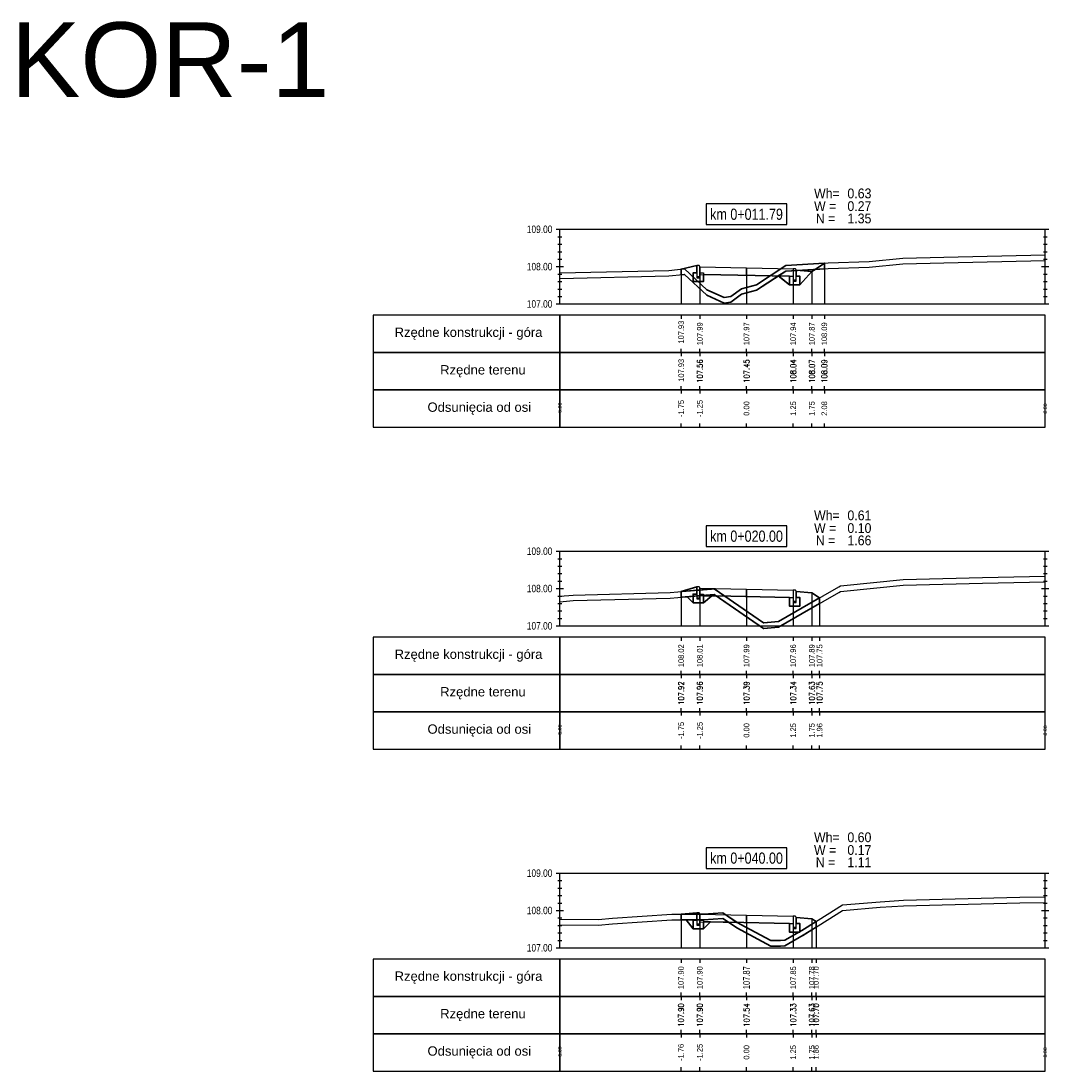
# Model space of a CAD drawing. Extents: x 7537626 to 7538805, y 5722894 to 5725486.
# Tile 15 of 105: x 7537960 to 7537987, y 5725457 to 5725486. Entities that reach past the tile are written whole.
import ezdxf

# ---------------------------------------------------------------- set-up
doc = ezdxf.new("R2010")
doc.units = 0
for name, color, linetype in [('C-DROGI-PROFILE', 7, 'Continuous'), ('C-DROGI-PROFILE-ETYKIETY', 7, 'Continuous'), ('C-DROGI-PRZEKROJE-ETYKIETY', 7, 'Continuous'), ('C-POPRZECZKA-przekrój', 2, 'Continuous'), ('C-POPRZECZKA-widok', 1, 'Continuous')]:
    doc.layers.add(name, color=color, linetype=linetype)
doc.layers.add('C-humus', color=7, linetype='Continuous', true_color=0x003df5)
doc.layers.add('C-Teren', color=7, linetype='Continuous', true_color=0x008521)
for name, color, linetype, lineweight, plot in [('D-1.pow. hum.', 7, 'Continuous', 30, False), ('D-2.wykop', 30, 'Continuous', 30, False), ('D-3.nasyp', 4, 'Continuous', 30, False)]:
    doc.layers.add(name, color=color, linetype=linetype, lineweight=lineweight, plot=plot)
doc.layers.add('D-roboty-ziemne-opis', color=2, linetype='Continuous', lineweight=30)
doc.styles.add('2mm08', font='arial.ttf', dxfattribs={"width": 0.8})
doc.styles.get("Standard").update_dxf_attribs({"font": 'arial.ttf'})

msp = doc.modelspace()

# ---------------------------------------------------------------- linework, layer by layer
at = {"layer": 'C-DROGI-PROFILE', "color": 7, "linetype": 'Continuous', "lineweight": -3}
for p, q in [((7537977.514, 5725477.736), (7537977.514, 5725477.636)), ((7537978.014, 5725477.736), (7537978.014, 5725477.636)), ((7537979.264, 5725477.736), (7537979.264, 5725477.636)), ((7537980.514, 5725477.736), (7537980.514, 5725477.636)), ((7537981.014, 5725477.736), (7537981.014, 5725477.636)), ((7537981.348, 5725477.736), (7537981.348, 5725477.636)), ((7537977.514, 5725476.736), (7537977.514, 5725476.836)), ((7537977.514, 5725476.736), (7537977.514, 5725476.636)), ((7537978.014, 5725476.736), (7537978.014, 5725476.836)), ((7537978.014, 5725476.736), (7537978.014, 5725476.636)), ((7537979.264, 5725476.736), (7537979.264, 5725476.836)), ((7537979.264, 5725476.736), (7537979.264, 5725476.636)), ((7537980.514, 5725476.736), (7537980.514, 5725476.836)), ((7537980.514, 5725476.736), (7537980.514, 5725476.636)), ((7537981.014, 5725476.736), (7537981.014, 5725476.836)), ((7537981.014, 5725476.736), (7537981.014, 5725476.636)), ((7537981.348, 5725476.736), (7537981.348, 5725476.836)), ((7537981.348, 5725476.736), (7537981.348, 5725476.636)), ((7537977.514, 5725475.736), (7537977.514, 5725475.836)), ((7537978.014, 5725475.736), (7537978.014, 5725475.836)), ((7537979.264, 5725475.736), (7537979.264, 5725475.836)), ((7537980.514, 5725475.736), (7537980.514, 5725475.836)), ((7537981.014, 5725475.736), (7537981.014, 5725475.836)), ((7537981.348, 5725475.736), (7537981.348, 5725475.836)), ((7537977.514, 5725475.736), (7537977.514, 5725475.636)), ((7537978.014, 5725475.736), (7537978.014, 5725475.636)), ((7537979.264, 5725475.736), (7537979.264, 5725475.636)), ((7537980.514, 5725475.736), (7537980.514, 5725475.636)), ((7537981.014, 5725475.736), (7537981.014, 5725475.636)), ((7537981.348, 5725475.736), (7537981.348, 5725475.636)), ((7537977.514, 5725474.736), (7537977.514, 5725474.836)), ((7537978.014, 5725474.736), (7537978.014, 5725474.836)), ((7537979.264, 5725474.736), (7537979.264, 5725474.836)), ((7537980.514, 5725474.736), (7537980.514, 5725474.836)), ((7537981.014, 5725474.736), (7537981.014, 5725474.836)), ((7537981.348, 5725474.736), (7537981.348, 5725474.836)), ((7537977.514, 5725469.111), (7537977.514, 5725469.011)), ((7537978.014, 5725469.111), (7537978.014, 5725469.011)), ((7537979.264, 5725469.111), (7537979.264, 5725469.011)), ((7537980.514, 5725469.111), (7537980.514, 5725469.011)), ((7537981.014, 5725469.111), (7537981.014, 5725469.011)), ((7537981.222, 5725469.111), (7537981.222, 5725469.011)), ((7537977.514, 5725468.111), (7537977.514, 5725468.211)), ((7537977.514, 5725468.111), (7537977.514, 5725468.011)), ((7537978.014, 5725468.111), (7537978.014, 5725468.211)), ((7537978.014, 5725468.111), (7537978.014, 5725468.011)), ((7537979.264, 5725468.111), (7537979.264, 5725468.211)), ((7537979.264, 5725468.111), (7537979.264, 5725468.011)), ((7537980.514, 5725468.111), (7537980.514, 5725468.211)), ((7537980.514, 5725468.111), (7537980.514, 5725468.011)), ((7537981.014, 5725468.111), (7537981.014, 5725468.211)), ((7537981.014, 5725468.111), (7537981.014, 5725468.011)), ((7537981.222, 5725468.111), (7537981.222, 5725468.211)), ((7537981.222, 5725468.111), (7537981.222, 5725468.011)), ((7537977.514, 5725467.111), (7537977.514, 5725467.211)), ((7537977.514, 5725467.111), (7537977.514, 5725467.011)), ((7537978.014, 5725467.111), (7537978.014, 5725467.211)), ((7537978.014, 5725467.111), (7537978.014, 5725467.011)), ((7537979.264, 5725467.111), (7537979.264, 5725467.211)), ((7537979.264, 5725467.111), (7537979.264, 5725467.011)), ((7537980.514, 5725467.111), (7537980.514, 5725467.211)), ((7537980.514, 5725467.111), (7537980.514, 5725467.011)), ((7537981.014, 5725467.111), (7537981.014, 5725467.211)), ((7537981.014, 5725467.111), (7537981.014, 5725467.011)), ((7537981.222, 5725467.111), (7537981.222, 5725467.211)), ((7537981.222, 5725467.111), (7537981.222, 5725467.011)), ((7537977.514, 5725466.111), (7537977.514, 5725466.211)), ((7537978.014, 5725466.111), (7537978.014, 5725466.211)), ((7537979.264, 5725466.111), (7537979.264, 5725466.211)), ((7537980.514, 5725466.111), (7537980.514, 5725466.211)), ((7537981.014, 5725466.111), (7537981.014, 5725466.211)), ((7537981.222, 5725466.111), (7537981.222, 5725466.211)), ((7537977.509, 5725460.486), (7537977.509, 5725460.386)), ((7537977.514, 5725460.486), (7537977.514, 5725460.386)), ((7537978.014, 5725460.486), (7537978.014, 5725460.386)), ((7537979.264, 5725460.486), (7537979.264, 5725460.386)), ((7537980.514, 5725460.486), (7537980.514, 5725460.386)), ((7537981.014, 5725460.486), (7537981.014, 5725460.386)), ((7537981.125, 5725460.486), (7537981.125, 5725460.386)), ((7537977.509, 5725459.486), (7537977.509, 5725459.586)), ((7537977.514, 5725459.486), (7537977.514, 5725459.586)), ((7537978.014, 5725459.486), (7537978.014, 5725459.586)), ((7537979.264, 5725459.486), (7537979.264, 5725459.586)), ((7537980.514, 5725459.486), (7537980.514, 5725459.586)), ((7537981.014, 5725459.486), (7537981.014, 5725459.586)), ((7537981.125, 5725459.486), (7537981.125, 5725459.586)), ((7537977.509, 5725459.486), (7537977.509, 5725459.386)), ((7537977.514, 5725459.486), (7537977.514, 5725459.386)), ((7537978.014, 5725459.486), (7537978.014, 5725459.386)), ((7537979.264, 5725459.486), (7537979.264, 5725459.386)), ((7537980.514, 5725459.486), (7537980.514, 5725459.386)), ((7537981.014, 5725459.486), (7537981.014, 5725459.386)), ((7537981.125, 5725459.486), (7537981.125, 5725459.386)), ((7537977.509, 5725458.486), (7537977.509, 5725458.586)), ((7537977.509, 5725458.486), (7537977.509, 5725458.386)), ((7537977.514, 5725458.486), (7537977.514, 5725458.586)), ((7537977.514, 5725458.486), (7537977.514, 5725458.386)), ((7537978.014, 5725458.486), (7537978.014, 5725458.586)), ((7537978.014, 5725458.486), (7537978.014, 5725458.386)), ((7537979.264, 5725458.486), (7537979.264, 5725458.586)), ((7537979.264, 5725458.486), (7537979.264, 5725458.386)), ((7537980.514, 5725458.486), (7537980.514, 5725458.586)), ((7537980.514, 5725458.486), (7537980.514, 5725458.386)), ((7537981.014, 5725458.486), (7537981.014, 5725458.586)), ((7537981.014, 5725458.486), (7537981.014, 5725458.386)), ((7537981.125, 5725458.486), (7537981.125, 5725458.586)), ((7537981.125, 5725458.486), (7537981.125, 5725458.386)), ((7537977.509, 5725457.486), (7537977.509, 5725457.586)), ((7537977.514, 5725457.486), (7537977.514, 5725457.586)), ((7537978.014, 5725457.486), (7537978.014, 5725457.586)), ((7537979.264, 5725457.486), (7537979.264, 5725457.586)), ((7537980.514, 5725457.486), (7537980.514, 5725457.586)), ((7537981.014, 5725457.486), (7537981.014, 5725457.586)), ((7537981.125, 5725457.486), (7537981.125, 5725457.586))]:
    msp.add_line(p, q, dxfattribs=at)
at = {"layer": 'C-DROGI-PROFILE', "color": 1, "linetype": 'Continuous', "lineweight": -3}
for points in [[(7537974.264, 5725476.736), (7537974.264, 5725477.736), (7537969.264, 5725477.736), (7537969.264, 5725476.736)], [(7537974.264, 5725476.736), (7537987.264, 5725476.736), (7537987.264, 5725477.736), (7537974.264, 5725477.736)], [(7537974.264, 5725475.736), (7537974.264, 5725476.736), (7537969.264, 5725476.736), (7537969.264, 5725475.736)], [(7537974.264, 5725475.736), (7537987.264, 5725475.736), (7537987.264, 5725476.736), (7537974.264, 5725476.736)], [(7537974.264, 5725474.736), (7537974.264, 5725475.736), (7537969.264, 5725475.736), (7537969.264, 5725474.736)], [(7537974.264, 5725474.736), (7537987.264, 5725474.736), (7537987.264, 5725475.736), (7537974.264, 5725475.736)], [(7537974.264, 5725468.111), (7537974.264, 5725469.111), (7537969.264, 5725469.111), (7537969.264, 5725468.111)], [(7537974.264, 5725468.111), (7537987.264, 5725468.111), (7537987.264, 5725469.111), (7537974.264, 5725469.111)], [(7537974.264, 5725467.111), (7537974.264, 5725468.111), (7537969.264, 5725468.111), (7537969.264, 5725467.111)], [(7537974.264, 5725467.111), (7537987.264, 5725467.111), (7537987.264, 5725468.111), (7537974.264, 5725468.111)], [(7537974.264, 5725466.111), (7537974.264, 5725467.111), (7537969.264, 5725467.111), (7537969.264, 5725466.111)], [(7537974.264, 5725466.111), (7537987.264, 5725466.111), (7537987.264, 5725467.111), (7537974.264, 5725467.111)], [(7537974.264, 5725459.486), (7537974.264, 5725460.486), (7537969.264, 5725460.486), (7537969.264, 5725459.486)], [(7537974.264, 5725459.486), (7537987.264, 5725459.486), (7537987.264, 5725460.486), (7537974.264, 5725460.486)], [(7537974.264, 5725458.486), (7537974.264, 5725459.486), (7537969.264, 5725459.486), (7537969.264, 5725458.486)], [(7537974.264, 5725458.486), (7537987.264, 5725458.486), (7537987.264, 5725459.486), (7537974.264, 5725459.486)], [(7537974.264, 5725457.486), (7537974.264, 5725458.486), (7537969.264, 5725458.486), (7537969.264, 5725457.486)], [(7537974.264, 5725457.486), (7537987.264, 5725457.486), (7537987.264, 5725458.486), (7537974.264, 5725458.486)]]:
    msp.add_3dface(points, dxfattribs=at)
at = {"layer": 'C-DROGI-PRZEKROJE-ETYKIETY', "color": 1, "linetype": 'Continuous', "lineweight": -3}
for p, q in [((7537977.514, 5725478.97), (7537977.514, 5725478.036)), ((7537978.014, 5725479.029), (7537978.014, 5725478.036)), ((7537979.264, 5725479.004), (7537979.264, 5725478.036)), ((7537980.514, 5725478.979), (7537980.514, 5725478.036)), ((7537981.348, 5725479.129), (7537981.348, 5725478.036)), ((7537981.014, 5725478.906), (7537981.014, 5725478.036)), ((7537977.514, 5725470.329), (7537977.514, 5725469.411)), ((7537978.014, 5725470.422), (7537978.014, 5725469.411)), ((7537979.264, 5725470.397), (7537979.264, 5725469.411)), ((7537980.514, 5725470.372), (7537980.514, 5725469.411)), ((7537981.014, 5725470.299), (7537981.014, 5725469.411)), ((7537981.222, 5725470.16), (7537981.222, 5725469.411)), ((7537977.514, 5725461.689), (7537977.514, 5725460.786)), ((7537978.014, 5725461.686), (7537978.014, 5725460.786)), ((7537979.264, 5725461.661), (7537979.264, 5725460.786)), ((7537980.514, 5725461.636), (7537980.514, 5725460.786)), ((7537981.014, 5725461.563), (7537981.014, 5725460.786)), ((7537981.125, 5725461.489), (7537981.125, 5725460.786))]:
    msp.add_line(p, q, dxfattribs=at)
at = {"layer": 'C-humus'}
for p, q in [((7537980.315, 5725478.918), (7537981.448, 5725478.985)), ((7537981.448, 5725478.985), (7537982.549, 5725479.021)), ((7537982.549, 5725479.021), (7537983.453, 5725479.113)), ((7537983.453, 5725479.113), (7537984.544, 5725479.14)), ((7537984.544, 5725479.14), (7537987.264, 5725479.201)), ((7537974.264, 5725478.716), (7537977.18, 5725478.787)), ((7537977.18, 5725478.787), (7537977.571, 5725478.825)), ((7537977.571, 5725478.825), (7537977.605, 5725478.828)), ((7537977.605, 5725478.828), (7537978.2, 5725478.269)), ((7537979.527, 5725478.403), (7537980.315, 5725478.918)), ((7537979.13, 5725478.295), (7537979.527, 5725478.403)), ((7537978.2, 5725478.269), (7537978.544, 5725478.109)), ((7537978.544, 5725478.109), (7537978.665, 5725478.06)), ((7537978.665, 5725478.06), (7537978.847, 5725478.088)), ((7537978.847, 5725478.088), (7537979.13, 5725478.295)), ((7537981.872, 5725470.342), (7537983.455, 5725470.504)), ((7537983.455, 5725470.504), (7537985.581, 5725470.556)), ((7537985.581, 5725470.556), (7537987.264, 5725470.594)), ((7537977.42, 5725470.172), (7537978.327, 5725470.245)), ((7537978.327, 5725470.245), (7537978.399, 5725470.25)), ((7537978.399, 5725470.25), (7537979.692, 5725469.36)), ((7537980.117, 5725469.375), (7537981.74, 5725470.307)), ((7537981.74, 5725470.307), (7537981.783, 5725470.335)), ((7537981.783, 5725470.335), (7537981.872, 5725470.342)), ((7537974.264, 5725470.058), (7537974.624, 5725470.089)), ((7537974.624, 5725470.089), (7537977.219, 5725470.152)), ((7537977.219, 5725470.152), (7537977.42, 5725470.172)), ((7537979.692, 5725469.36), (7537979.721, 5725469.345)), ((7537979.729, 5725469.345), (7537980.117, 5725469.375)), ((7537979.721, 5725469.345), (7537979.729, 5725469.345)), ((7537980.768, 5725461.115), (7537981.835, 5725461.785)), ((7537981.835, 5725461.785), (7537982.844, 5725461.872)), ((7537982.844, 5725461.872), (7537983.468, 5725461.914)), ((7537983.468, 5725461.914), (7537986.581, 5725461.991)), ((7537986.581, 5725461.991), (7537987.264, 5725462.002)), ((7537975.673, 5725461.429), (7537977.261, 5725461.539)), ((7537977.261, 5725461.539), (7537978.111, 5725461.54)), ((7537978.111, 5725461.54), (7537978.629, 5725461.576)), ((7537978.629, 5725461.576), (7537979.004, 5725461.318)), ((7537974.264, 5725461.404), (7537975.288, 5725461.393)), ((7537975.288, 5725461.393), (7537975.673, 5725461.429)), ((7537979.004, 5725461.318), (7537979.916, 5725460.83)), ((7537980.289, 5725460.839), (7537980.768, 5725461.115)), ((7537979.916, 5725460.83), (7537980.174, 5725460.83)), ((7537980.174, 5725460.83), (7537980.289, 5725460.839))]:
    msp.add_line(p, q, dxfattribs=at)
at = {"layer": 'C-POPRZECZKA-przekrój', "color": 2, "linetype": 'Continuous', "lineweight": -3}
for p, q in [((7537977.514, 5725478.97), (7537977.934, 5725479.069)), ((7537977.974, 5725479.069), (7537977.934, 5725479.069)), ((7537977.934, 5725479.069), (7537977.934, 5725478.739)), ((7537977.98, 5725479.069), (7537977.974, 5725479.069)), ((7537977.988, 5725479.067), (7537977.98, 5725479.069)), ((7537977.996, 5725479.063), (7537977.988, 5725479.067)), ((7537978.002, 5725479.058), (7537977.996, 5725479.063)), ((7537978.007, 5725479.052), (7537978.002, 5725479.058)), ((7537978.011, 5725479.045), (7537978.007, 5725479.052)), ((7537978.013, 5725479.037), (7537978.011, 5725479.045)), ((7537978.014, 5725479.029), (7537978.013, 5725479.037)), ((7537978.014, 5725479.029), (7537979.264, 5725479.004)), ((7537978.014, 5725479.029), (7537978.015, 5725478.829)), ((7537978.014, 5725478.739), (7537978.014, 5725479.029)), ((7537978.014, 5725479.029), (7537978.014, 5725478.869)), ((7537979.264, 5725478.804), (7537979.264, 5725479.004)), ((7537979.264, 5725479.004), (7537980.514, 5725478.979)), ((7537980.514, 5725478.979), (7537980.513, 5725478.779)), ((7537980.554, 5725478.979), (7537980.514, 5725478.979)), ((7537980.514, 5725478.979), (7537980.514, 5725478.649)), ((7537980.56, 5725478.979), (7537980.554, 5725478.979)), ((7537980.568, 5725478.977), (7537980.56, 5725478.979)), ((7537980.576, 5725478.973), (7537980.568, 5725478.977)), ((7537980.582, 5725478.968), (7537980.576, 5725478.973)), ((7537980.587, 5725478.962), (7537980.582, 5725478.968)), ((7537980.591, 5725478.955), (7537980.587, 5725478.962)), ((7537980.593, 5725478.947), (7537980.591, 5725478.955)), ((7537980.594, 5725478.939), (7537980.593, 5725478.947)), ((7537980.594, 5725478.649), (7537980.594, 5725478.939)), ((7537980.594, 5725478.939), (7537980.594, 5725478.779)), ((7537980.594, 5725478.939), (7537981.014, 5725478.906)), ((7537981.014, 5725478.906), (7537981.348, 5725479.129)), ((7537977.834, 5725478.639), (7537977.834, 5725478.869)), ((7537977.834, 5725478.869), (7537977.934, 5725478.869)), ((7537977.934, 5725478.869), (7537977.934, 5725478.769)), ((7537977.934, 5725478.769), (7537978.014, 5725478.769)), ((7537977.934, 5725478.739), (7537978.014, 5725478.739)), ((7537978.014, 5725478.869), (7537978.114, 5725478.869)), ((7537978.015, 5725478.829), (7537979.264, 5725478.804)), ((7537978.114, 5725478.869), (7537978.114, 5725478.639)), ((7537979.264, 5725478.804), (7537980.513, 5725478.779)), ((7537980.414, 5725478.549), (7537980.414, 5725478.779)), ((7537980.414, 5725478.779), (7537980.514, 5725478.779)), ((7537980.514, 5725478.779), (7537980.514, 5725478.679)), ((7537980.514, 5725478.679), (7537980.594, 5725478.679)), ((7537980.514, 5725478.649), (7537980.594, 5725478.649)), ((7537980.594, 5725478.779), (7537980.694, 5725478.779)), ((7537980.694, 5725478.779), (7537980.694, 5725478.549)), ((7537978.114, 5725478.639), (7537977.834, 5725478.639)), ((7537980.694, 5725478.549), (7537980.414, 5725478.549)), ((7537977.514, 5725470.329), (7537977.934, 5725470.462)), ((7537977.834, 5725470.032), (7537977.834, 5725470.262)), ((7537977.834, 5725470.262), (7537977.934, 5725470.262)), ((7537977.974, 5725470.462), (7537977.934, 5725470.462)), ((7537977.934, 5725470.462), (7537977.934, 5725470.132)), ((7537977.934, 5725470.262), (7537977.934, 5725470.162)), ((7537977.98, 5725470.462), (7537977.974, 5725470.462)), ((7537977.988, 5725470.46), (7537977.98, 5725470.462)), ((7537977.996, 5725470.456), (7537977.988, 5725470.46)), ((7537978.002, 5725470.451), (7537977.996, 5725470.456)), ((7537978.007, 5725470.445), (7537978.002, 5725470.451)), ((7537978.011, 5725470.438), (7537978.007, 5725470.445)), ((7537978.013, 5725470.43), (7537978.011, 5725470.438)), ((7537978.014, 5725470.422), (7537978.013, 5725470.43)), ((7537978.014, 5725470.422), (7537979.264, 5725470.397)), ((7537978.014, 5725470.422), (7537978.015, 5725470.222)), ((7537978.014, 5725470.132), (7537978.014, 5725470.422)), ((7537978.014, 5725470.422), (7537978.014, 5725470.262)), ((7537978.014, 5725470.262), (7537978.114, 5725470.262)), ((7537978.015, 5725470.222), (7537979.264, 5725470.197)), ((7537978.114, 5725470.262), (7537978.114, 5725470.032)), ((7537979.264, 5725470.197), (7537979.264, 5725470.397)), ((7537979.264, 5725470.397), (7537980.514, 5725470.372)), ((7537980.514, 5725470.372), (7537980.513, 5725470.172)), ((7537980.554, 5725470.372), (7537980.514, 5725470.372)), ((7537980.514, 5725470.372), (7537980.514, 5725470.042)), ((7537980.56, 5725470.372), (7537980.554, 5725470.372)), ((7537980.568, 5725470.37), (7537980.56, 5725470.372)), ((7537980.576, 5725470.366), (7537980.568, 5725470.37)), ((7537980.582, 5725470.361), (7537980.576, 5725470.366)), ((7537980.587, 5725470.355), (7537980.582, 5725470.361)), ((7537980.591, 5725470.348), (7537980.587, 5725470.355)), ((7537980.593, 5725470.34), (7537980.591, 5725470.348)), ((7537980.594, 5725470.332), (7537980.593, 5725470.34)), ((7537980.594, 5725470.042), (7537980.594, 5725470.332)), ((7537980.594, 5725470.332), (7537980.594, 5725470.172)), ((7537980.594, 5725470.332), (7537981.014, 5725470.299)), ((7537981.014, 5725470.299), (7537981.222, 5725470.16)), ((7537978.114, 5725470.032), (7537977.834, 5725470.032)), ((7537977.934, 5725470.162), (7537978.014, 5725470.162)), ((7537977.934, 5725470.132), (7537978.014, 5725470.132)), ((7537979.264, 5725470.197), (7537980.513, 5725470.172)), ((7537980.414, 5725469.942), (7537980.414, 5725470.172)), ((7537980.414, 5725470.172), (7537980.514, 5725470.172)), ((7537980.694, 5725469.942), (7537980.414, 5725469.942)), ((7537980.514, 5725470.172), (7537980.514, 5725470.072)), ((7537980.514, 5725470.072), (7537980.594, 5725470.072)), ((7537980.514, 5725470.042), (7537980.594, 5725470.042)), ((7537980.594, 5725470.172), (7537980.694, 5725470.172)), ((7537980.694, 5725470.172), (7537980.694, 5725469.942)), ((7537977.514, 5725461.689), (7537977.934, 5725461.726)), ((7537977.834, 5725461.296), (7537977.834, 5725461.526)), ((7537977.834, 5725461.526), (7537977.934, 5725461.526)), ((7537977.974, 5725461.726), (7537977.934, 5725461.726)), ((7537977.934, 5725461.726), (7537977.934, 5725461.396)), ((7537977.934, 5725461.526), (7537977.934, 5725461.426)), ((7537977.98, 5725461.726), (7537977.974, 5725461.726)), ((7537977.988, 5725461.724), (7537977.98, 5725461.726)), ((7537977.996, 5725461.72), (7537977.988, 5725461.724)), ((7537978.002, 5725461.715), (7537977.996, 5725461.72)), ((7537978.007, 5725461.709), (7537978.002, 5725461.715)), ((7537978.011, 5725461.702), (7537978.007, 5725461.709)), ((7537978.013, 5725461.694), (7537978.011, 5725461.702)), ((7537978.014, 5725461.686), (7537978.013, 5725461.694)), ((7537978.014, 5725461.686), (7537979.264, 5725461.661)), ((7537978.014, 5725461.686), (7537978.015, 5725461.486)), ((7537978.014, 5725461.396), (7537978.014, 5725461.686)), ((7537978.014, 5725461.686), (7537978.014, 5725461.526)), ((7537978.014, 5725461.526), (7537978.114, 5725461.526)), ((7537978.015, 5725461.486), (7537979.264, 5725461.461)), ((7537978.114, 5725461.526), (7537978.114, 5725461.296)), ((7537979.264, 5725461.461), (7537979.264, 5725461.661)), ((7537979.264, 5725461.661), (7537980.514, 5725461.636)), ((7537980.514, 5725461.636), (7537980.513, 5725461.436)), ((7537980.554, 5725461.636), (7537980.514, 5725461.636)), ((7537980.514, 5725461.636), (7537980.514, 5725461.306)), ((7537980.56, 5725461.636), (7537980.554, 5725461.636)), ((7537980.568, 5725461.634), (7537980.56, 5725461.636)), ((7537980.576, 5725461.63), (7537980.568, 5725461.634)), ((7537980.582, 5725461.625), (7537980.576, 5725461.63)), ((7537980.587, 5725461.619), (7537980.582, 5725461.625)), ((7537980.591, 5725461.612), (7537980.587, 5725461.619)), ((7537980.593, 5725461.604), (7537980.591, 5725461.612)), ((7537980.594, 5725461.596), (7537980.593, 5725461.604)), ((7537980.594, 5725461.306), (7537980.594, 5725461.596)), ((7537980.594, 5725461.596), (7537980.594, 5725461.436)), ((7537980.594, 5725461.596), (7537981.014, 5725461.563)), ((7537981.014, 5725461.563), (7537981.125, 5725461.489)), ((7537978.114, 5725461.296), (7537977.834, 5725461.296)), ((7537977.934, 5725461.426), (7537978.014, 5725461.426)), ((7537977.934, 5725461.396), (7537978.014, 5725461.396)), ((7537979.264, 5725461.461), (7537980.513, 5725461.436)), ((7537980.414, 5725461.206), (7537980.414, 5725461.436)), ((7537980.414, 5725461.436), (7537980.514, 5725461.436)), ((7537980.694, 5725461.206), (7537980.414, 5725461.206)), ((7537980.514, 5725461.436), (7537980.514, 5725461.336)), ((7537980.514, 5725461.336), (7537980.594, 5725461.336)), ((7537980.514, 5725461.306), (7537980.594, 5725461.306)), ((7537980.594, 5725461.436), (7537980.694, 5725461.436)), ((7537980.694, 5725461.436), (7537980.694, 5725461.206))]:
    msp.add_line(p, q, dxfattribs=at)
at = {"layer": 'C-POPRZECZKA-widok', "color": 1, "linetype": 'Continuous', "lineweight": -3}
for p, q in [((7537974.164, 5725480.036), (7537987.364, 5725480.036)), ((7537974.214, 5725479.836), (7537974.314, 5725479.836)), ((7537974.264, 5725478.036), (7537974.264, 5725480.036)), ((7537987.214, 5725479.836), (7537987.314, 5725479.836)), ((7537987.264, 5725478.036), (7537987.264, 5725480.036)), ((7537974.214, 5725479.636), (7537974.314, 5725479.636)), ((7537987.214, 5725479.636), (7537987.314, 5725479.636)), ((7537974.214, 5725479.436), (7537974.314, 5725479.436)), ((7537974.214, 5725479.236), (7537974.314, 5725479.236)), ((7537987.214, 5725479.436), (7537987.314, 5725479.436)), ((7537987.214, 5725479.236), (7537987.314, 5725479.236)), ((7537974.164, 5725479.036), (7537974.364, 5725479.036)), ((7537974.214, 5725479.036), (7537974.314, 5725479.036)), ((7537987.164, 5725479.036), (7537987.364, 5725479.036)), ((7537987.214, 5725479.036), (7537987.314, 5725479.036)), ((7537974.214, 5725478.836), (7537974.314, 5725478.836)), ((7537987.214, 5725478.836), (7537987.314, 5725478.836)), ((7537974.214, 5725478.636), (7537974.314, 5725478.636)), ((7537974.214, 5725478.436), (7537974.314, 5725478.436)), ((7537987.214, 5725478.636), (7537987.314, 5725478.636)), ((7537987.214, 5725478.436), (7537987.314, 5725478.436)), ((7537974.214, 5725478.236), (7537974.314, 5725478.236)), ((7537987.214, 5725478.236), (7537987.314, 5725478.236)), ((7537974.164, 5725478.036), (7537987.364, 5725478.036)), ((7537974.164, 5725471.411), (7537987.364, 5725471.411)), ((7537974.264, 5725469.411), (7537974.264, 5725471.411)), ((7537987.264, 5725469.411), (7537987.264, 5725471.411)), ((7537974.214, 5725471.211), (7537974.314, 5725471.211)), ((7537987.214, 5725471.211), (7537987.314, 5725471.211)), ((7537974.214, 5725471.011), (7537974.314, 5725471.011)), ((7537974.214, 5725470.811), (7537974.314, 5725470.811)), ((7537987.214, 5725471.011), (7537987.314, 5725471.011)), ((7537987.214, 5725470.811), (7537987.314, 5725470.811)), ((7537974.214, 5725470.611), (7537974.314, 5725470.611)), ((7537987.214, 5725470.611), (7537987.314, 5725470.611)), ((7537974.164, 5725470.411), (7537974.364, 5725470.411)), ((7537974.214, 5725470.411), (7537974.314, 5725470.411)), ((7537974.214, 5725470.211), (7537974.314, 5725470.211)), ((7537987.164, 5725470.411), (7537987.364, 5725470.411)), ((7537987.214, 5725470.411), (7537987.314, 5725470.411)), ((7537987.214, 5725470.211), (7537987.314, 5725470.211)), ((7537974.214, 5725470.011), (7537974.314, 5725470.011)), ((7537987.214, 5725470.011), (7537987.314, 5725470.011)), ((7537974.214, 5725469.811), (7537974.314, 5725469.811)), ((7537987.214, 5725469.811), (7537987.314, 5725469.811)), ((7537974.164, 5725469.411), (7537987.364, 5725469.411)), ((7537974.214, 5725469.611), (7537974.314, 5725469.611)), ((7537987.214, 5725469.611), (7537987.314, 5725469.611)), ((7537974.164, 5725462.786), (7537987.364, 5725462.786)), ((7537974.264, 5725460.786), (7537974.264, 5725462.786)), ((7537987.264, 5725460.786), (7537987.264, 5725462.786)), ((7537974.214, 5725462.586), (7537974.314, 5725462.586)), ((7537974.214, 5725462.386), (7537974.314, 5725462.386)), ((7537987.214, 5725462.586), (7537987.314, 5725462.586)), ((7537987.214, 5725462.386), (7537987.314, 5725462.386)), ((7537974.214, 5725462.186), (7537974.314, 5725462.186)), ((7537987.214, 5725462.186), (7537987.314, 5725462.186)), ((7537974.164, 5725461.786), (7537974.364, 5725461.786)), ((7537974.214, 5725461.986), (7537974.314, 5725461.986)), ((7537974.214, 5725461.786), (7537974.314, 5725461.786)), ((7537987.164, 5725461.786), (7537987.364, 5725461.786)), ((7537987.214, 5725461.986), (7537987.314, 5725461.986)), ((7537987.214, 5725461.786), (7537987.314, 5725461.786)), ((7537974.214, 5725461.586), (7537974.314, 5725461.586)), ((7537987.214, 5725461.586), (7537987.314, 5725461.586)), ((7537974.214, 5725461.386), (7537974.314, 5725461.386)), ((7537987.214, 5725461.386), (7537987.314, 5725461.386)), ((7537974.214, 5725461.186), (7537974.314, 5725461.186)), ((7537974.214, 5725460.986), (7537974.314, 5725460.986)), ((7537987.214, 5725461.186), (7537987.314, 5725461.186)), ((7537987.214, 5725460.986), (7537987.314, 5725460.986)), ((7537974.164, 5725460.786), (7537987.364, 5725460.786))]:
    msp.add_line(p, q, dxfattribs=at)
at = {"layer": 'C-POPRZECZKA-widok', "color": 3, "linetype": 'Continuous', "lineweight": -3}
for points in [[(7537978.184, 5725480.161), (7537980.344, 5725480.161), (7537980.344, 5725480.718), (7537978.184, 5725480.718)], [(7537978.184, 5725471.536), (7537980.344, 5725471.536), (7537980.344, 5725472.093), (7537978.184, 5725472.093)], [(7537978.184, 5725462.911), (7537980.344, 5725462.911), (7537980.344, 5725463.468), (7537978.184, 5725463.468)]]:
    msp.add_3dface(points, dxfattribs=at)
at = {"layer": 'C-Teren'}
for p, q in [((7537982.549, 5725479.171), (7537983.453, 5725479.263)), ((7537983.453, 5725479.263), (7537984.544, 5725479.29)), ((7537984.544, 5725479.29), (7537987.264, 5725479.351)), ((7537974.264, 5725478.866), (7537977.18, 5725478.937)), ((7537977.18, 5725478.937), (7537977.571, 5725478.975)), ((7537977.571, 5725478.975), (7537977.605, 5725478.978)), ((7537977.605, 5725478.978), (7537978.2, 5725478.419)), ((7537979.527, 5725478.553), (7537980.315, 5725479.068)), ((7537980.315, 5725479.068), (7537981.448, 5725479.135)), ((7537981.448, 5725479.135), (7537982.549, 5725479.171)), ((7537978.2, 5725478.419), (7537978.544, 5725478.259)), ((7537978.847, 5725478.238), (7537979.13, 5725478.445)), ((7537979.13, 5725478.445), (7537979.527, 5725478.553)), ((7537978.544, 5725478.259), (7537978.665, 5725478.21)), ((7537978.665, 5725478.21), (7537978.847, 5725478.238)), ((7537981.74, 5725470.457), (7537981.783, 5725470.485)), ((7537981.783, 5725470.485), (7537981.872, 5725470.492)), ((7537981.872, 5725470.492), (7537983.455, 5725470.654)), ((7537983.455, 5725470.654), (7537985.581, 5725470.706)), ((7537985.581, 5725470.706), (7537987.264, 5725470.744)), ((7537974.264, 5725470.208), (7537974.624, 5725470.239)), ((7537974.624, 5725470.239), (7537977.219, 5725470.302)), ((7537977.219, 5725470.302), (7537977.42, 5725470.322)), ((7537977.42, 5725470.322), (7537978.327, 5725470.395)), ((7537978.327, 5725470.395), (7537978.399, 5725470.4)), ((7537978.399, 5725470.4), (7537979.692, 5725469.51)), ((7537980.117, 5725469.525), (7537981.74, 5725470.457)), ((7537979.692, 5725469.51), (7537979.721, 5725469.495)), ((7537979.721, 5725469.495), (7537979.729, 5725469.495)), ((7537979.729, 5725469.495), (7537980.117, 5725469.525)), ((7537982.844, 5725462.022), (7537983.468, 5725462.064)), ((7537983.468, 5725462.064), (7537986.581, 5725462.141)), ((7537986.581, 5725462.141), (7537987.264, 5725462.152)), ((7537980.768, 5725461.265), (7537981.835, 5725461.935)), ((7537981.835, 5725461.935), (7537982.844, 5725462.022)), ((7537974.264, 5725461.554), (7537975.288, 5725461.543)), ((7537975.288, 5725461.543), (7537975.673, 5725461.579)), ((7537975.673, 5725461.579), (7537977.261, 5725461.689)), ((7537977.261, 5725461.689), (7537978.111, 5725461.69)), ((7537978.111, 5725461.69), (7537978.629, 5725461.726)), ((7537978.629, 5725461.726), (7537979.004, 5725461.468)), ((7537979.004, 5725461.468), (7537979.916, 5725460.98)), ((7537980.289, 5725460.989), (7537980.768, 5725461.265)), ((7537979.916, 5725460.98), (7537980.174, 5725460.98)), ((7537980.174, 5725460.98), (7537980.289, 5725460.989))]:
    msp.add_line(p, q, dxfattribs=at)
at = {"layer": 'D-1.pow. hum.'}
for points in [[(7537977.514, 5725478.97), (7537977.514, 5725478.82), (7537977.605, 5725478.828), (7537978.2, 5725478.269), (7537978.665, 5725478.06), (7537978.847, 5725478.088), (7537979.13, 5725478.295), (7537979.527, 5725478.403), (7537980.315, 5725478.918), (7537981.348, 5725478.979), (7537981.348, 5725479.129), (7537980.315, 5725479.068), (7537979.527, 5725478.553), (7537979.13, 5725478.445), (7537978.847, 5725478.238), (7537978.665, 5725478.21), (7537978.2, 5725478.419), (7537977.605, 5725478.978), (7537977.514, 5725478.97)], [(7537977.514, 5725470.329), (7537977.514, 5725470.179), (7537978.399, 5725470.25), (7537979.721, 5725469.345), (7537980.117, 5725469.375), (7537981.222, 5725470.01), (7537981.222, 5725470.16), (7537980.117, 5725469.525), (7537979.721, 5725469.495), (7537978.399, 5725470.4), (7537977.514, 5725470.329)], [(7537977.514, 5725461.689), (7537977.514, 5725461.539), (7537978.111, 5725461.54), (7537978.629, 5725461.576), (7537979.004, 5725461.318), (7537979.916, 5725460.83), (7537980.135, 5725460.83), (7537980.289, 5725460.839), (7537980.78, 5725461.122), (7537981.125, 5725461.339), (7537981.125, 5725461.489), (7537980.749, 5725461.253), (7537980.289, 5725460.989), (7537980.174, 5725460.98), (7537979.916, 5725460.98), (7537979.093, 5725461.421), (7537978.988, 5725461.479), (7537978.629, 5725461.726), (7537978.111, 5725461.69), (7537977.514, 5725461.689)]]:
    msp.add_lwpolyline(points, dxfattribs=at)
at = {"layer": 'D-2.wykop'}
for points in [[(7537980.115, 5725478.787), (7537980.414, 5725478.549), (7537980.694, 5725478.549), (7537981.014, 5725478.906), (7537981.102, 5725478.964), (7537980.315, 5725478.918), (7537980.115, 5725478.787)], [(7537977.673, 5725470.192), (7537977.834, 5725470.032), (7537978.114, 5725470.032), (7537978.336, 5725470.216), (7537978.452, 5725470.214), (7537978.399, 5725470.25), (7537977.673, 5725470.192)], [(7537977.65, 5725461.539), (7537977.834, 5725461.296), (7537978.114, 5725461.296), (7537978.303, 5725461.481), (7537978.782, 5725461.471), (7537978.629, 5725461.576), (7537978.111, 5725461.54), (7537977.65, 5725461.539)]]:
    msp.add_lwpolyline(points, dxfattribs=at)
at = {"layer": 'D-3.nasyp'}
for points in [[(7537977.514, 5725478.82), (7537977.514, 5725478.97), (7537977.934, 5725479.069), (7537977.934, 5725478.869), (7537977.834, 5725478.869), (7537977.834, 5725478.639), (7537978.114, 5725478.639), (7537978.114, 5725478.827), (7537980.414, 5725478.779), (7537980.414, 5725478.549), (7537980.126, 5725478.779), (7537980.104, 5725478.78), (7537979.527, 5725478.403), (7537979.13, 5725478.295), (7537978.847, 5725478.088), (7537978.665, 5725478.06), (7537978.2, 5725478.269), (7537977.605, 5725478.828), (7537977.514, 5725478.82)], [(7537980.594, 5725478.939), (7537980.594, 5725478.779), (7537980.694, 5725478.779), (7537980.694, 5725478.549), (7537981.014, 5725478.906), (7537980.594, 5725478.939)], [(7537981.348, 5725479.129), (7537981.102, 5725478.964), (7537981.348, 5725478.979), (7537981.348, 5725479.129)], [(7537977.934, 5725470.262), (7537977.934, 5725470.462), (7537977.514, 5725470.329), (7537977.514, 5725470.179), (7537977.673, 5725470.192), (7537977.834, 5725470.032), (7537977.834, 5725470.262), (7537977.934, 5725470.262)], [(7537978.114, 5725470.22), (7537978.114, 5725470.032), (7537978.336, 5725470.216), (7537978.114, 5725470.22)], [(7537978.452, 5725470.214), (7537979.721, 5725469.344), (7537980.117, 5725469.375), (7537981.222, 5725470.01), (7537981.222, 5725470.16), (7537981.014, 5725470.299), (7537980.594, 5725470.332), (7537980.594, 5725470.172), (7537980.694, 5725470.172), (7537980.694, 5725469.942), (7537980.414, 5725469.942), (7537980.414, 5725470.172), (7537978.452, 5725470.214)], [(7537977.934, 5725461.726), (7537977.514, 5725461.689), (7537977.514, 5725461.539), (7537977.65, 5725461.539), (7537977.834, 5725461.296), (7537977.834, 5725461.526), (7537977.934, 5725461.526), (7537977.934, 5725461.726)], [(7537978.114, 5725461.484), (7537978.114, 5725461.296), (7537978.114, 5725461.296), (7537978.303, 5725461.481), (7537978.303, 5725461.481), (7537978.114, 5725461.484)], [(7537978.782, 5725461.471), (7537979.004, 5725461.318), (7537979.916, 5725460.83), (7537980.135, 5725460.83), (7537980.289, 5725460.839), (7537980.78, 5725461.122), (7537981.125, 5725461.339), (7537981.125, 5725461.489), (7537981.014, 5725461.563), (7537980.594, 5725461.596), (7537980.594, 5725461.436), (7537980.694, 5725461.436), (7537980.694, 5725461.206), (7537980.414, 5725461.206), (7537980.414, 5725461.431), (7537980.414, 5725461.436), (7537978.782, 5725461.471)]]:
    msp.add_lwpolyline(points, dxfattribs=at)

# ---------------------------------------------------------------- texts
at = {"layer": 'C-DROGI-PROFILE', "color": 2}
for s, height, p in [('KOR-1', 2, (7537959.559, 5725483.582)), ('Rzędne konstrukcji - góra', 0.25, (7537969.839, 5725477.153)), ('Rzędne terenu', 0.25, (7537971.059, 5725476.147)), ('Odsunięcia od osi', 0.25, (7537970.72, 5725475.147)), ('Rzędne konstrukcji - góra', 0.25, (7537969.839, 5725468.528)), ('Rzędne terenu', 0.25, (7537971.059, 5725467.522)), ('Odsunięcia od osi', 0.25, (7537970.72, 5725466.522)), ('Rzędne konstrukcji - góra', 0.25, (7537969.839, 5725459.903)), ('Rzędne terenu', 0.25, (7537971.059, 5725458.897)), ('Odsunięcia od osi', 0.25, (7537970.72, 5725457.897))]:
    msp.add_text(s, height=height, dxfattribs=at).set_placement(p)
at = {"layer": 'C-DROGI-PROFILE-ETYKIETY', "color": 1, "style": '2mm08', "width": 0.8}
for p in [(7537977.588, 5725476.975), (7537977.589, 5725475.951)]:
    msp.add_text('107.93', height=0.15, rotation=90, dxfattribs=at).set_placement(p)
at = {"layer": 'C-DROGI-PROFILE-ETYKIETY', "color": 1, "linetype": 'Continuous', "lineweight": -3, "attachment_point": 5, "rotation": 90, "style": '2mm08'}
for s, insert, char_height in [('107.99', (7537978.014, 5725477.236), 0.15), ('107.97', (7537979.264, 5725477.236), 0.15), ('107.94', (7537980.514, 5725477.236), 0.15), ('107.87', (7537981.014, 5725477.236), 0.15), ('108.09', (7537981.348, 5725477.236), 0.15), ('{\\Fsimplex.shx|c238;107.56}', (7537978.014, 5725476.236), 0.15), ('{\\Fsimplex.shx|c238;107.45}', (7537979.264, 5725476.236), 0.15), ('{\\Fsimplex.shx|c238;108.04}', (7537980.514, 5725476.236), 0.15), ('{\\Fsimplex.shx|c238;108.07}', (7537981.014, 5725476.236), 0.15), ('{\\Fsimplex.shx|c238;108.09}', (7537981.348, 5725476.236), 0.15), ('-1.75', (7537977.514, 5725475.236), 0.15), ('-1.25', (7537978.014, 5725475.236), 0.15), ('0.00', (7537979.264, 5725475.236), 0.15), ('1.25', (7537980.514, 5725475.236), 0.15), ('1.75', (7537981.014, 5725475.236), 0.15), ('2.08', (7537981.348, 5725475.236), 0.15), ('108.02', (7537977.514, 5725468.611), 0.15), ('108.01', (7537978.014, 5725468.611), 0.15), ('107.99', (7537979.264, 5725468.611), 0.15), ('107.96', (7537980.514, 5725468.611), 0.15), ('107.89', (7537981.014, 5725468.611), 0.15), ('107.75', (7537981.222, 5725468.611), 0.15), ('{\\Fsimplex.shx|c238;107.92}', (7537977.514, 5725467.611), 0.15), ('{\\Fsimplex.shx|c238;107.96}', (7537978.014, 5725467.611), 0.15), ('{\\Fsimplex.shx|c238;107.39}', (7537979.264, 5725467.611), 0.15), ('{\\Fsimplex.shx|c238;107.34}', (7537980.514, 5725467.611), 0.15), ('{\\Fsimplex.shx|c238;107.63}', (7537981.014, 5725467.611), 0.15), ('{\\Fsimplex.shx|c238;107.75}', (7537981.222, 5725467.611), 0.15), ('-1.75', (7537977.514, 5725466.611), 0.15), ('-1.25', (7537978.014, 5725466.611), 0.15), ('0.00', (7537979.264, 5725466.611), 0.15), ('1.25', (7537980.514, 5725466.611), 0.15), ('1.75', (7537981.014, 5725466.611), 0.15), ('1.96', (7537981.222, 5725466.611), 0.15), ('107.90', (7537977.509, 5725459.986), 0.15), ('107.90', (7537978.014, 5725459.986), 0.15), ('107.87', (7537979.264, 5725459.986), 0.18), ('107.85', (7537980.514, 5725459.986), 0.15), ('107.78', (7537981.014, 5725459.986), 0.15), ('107.70', (7537981.125, 5725459.986), 0.15), ('{\\Fsimplex.shx|c238;107.90}', (7537977.509, 5725458.986), 0.15), ('{\\Fsimplex.shx|c238;107.90}', (7537978.014, 5725458.986), 0.15), ('{\\Fsimplex.shx|c238;107.54}', (7537979.264, 5725458.986), 0.15), ('{\\Fsimplex.shx|c238;107.33}', (7537980.514, 5725458.986), 0.15), ('{\\Fsimplex.shx|c238;107.63}', (7537981.014, 5725458.986), 0.15), ('{\\Fsimplex.shx|c238;107.70}', (7537981.125, 5725458.986), 0.15), ('-1.76', (7537977.509, 5725457.986), 0.15), ('-1.25', (7537978.014, 5725457.986), 0.15), ('0.00', (7537979.264, 5725457.986), 0.15), ('1.25', (7537980.514, 5725457.986), 0.15), ('1.75', (7537981.014, 5725457.986), 0.15), ('1.86', (7537981.125, 5725457.986), 0.15)]:
    msp.add_mtext(s, dxfattribs=dict(at, insert=insert, char_height=char_height))
at = {"layer": 'C-DROGI-PROFILE-ETYKIETY', "color": 7, "linetype": 'Continuous', "lineweight": -3, "char_height": 0.1, "attachment_point": 5, "rotation": 90, "style": '2mm08'}
for s, insert in [('-5.00', (7537974.264, 5725475.236)), ('8.00', (7537987.264, 5725475.236)), ('-5.00', (7537974.264, 5725466.611)), ('8.00', (7537987.264, 5725466.611)), ('-5.00', (7537974.264, 5725457.986)), ('8.00', (7537987.264, 5725457.986))]:
    msp.add_mtext(s, dxfattribs=dict(at, insert=insert))
at = {"layer": 'C-POPRZECZKA-widok', "color": 3, "linetype": 'Continuous', "lineweight": -3, "char_height": 0.3, "attachment_point": 8, "style": '2mm08'}
for s, insert in [('km 0+011.79', (7537979.264, 5725480.286)), ('km 0+020.00', (7537979.264, 5725471.661)), ('km 0+040.00', (7537979.264, 5725463.036))]:
    msp.add_mtext(s, dxfattribs=dict(at, insert=insert))
at = {"layer": 'C-POPRZECZKA-widok', "color": 1, "linetype": 'Continuous', "lineweight": -3, "char_height": 0.2, "attachment_point": 6, "style": '2mm08'}
for s, insert in [('109.00', (7537974.064, 5725480.036)), ('108.00', (7537974.064, 5725479.036)), ('107.00', (7537974.064, 5725478.036)), ('109.00', (7537974.064, 5725471.411)), ('108.00', (7537974.064, 5725470.411)), ('107.00', (7537974.064, 5725469.411)), ('109.00', (7537974.064, 5725462.786)), ('108.00', (7537974.064, 5725461.786)), ('107.00', (7537974.064, 5725460.786))]:
    msp.add_mtext(s, dxfattribs=dict(at, insert=insert))
at = {"layer": 'D-roboty-ziemne-opis', "lineweight": 25, "width": 0.9}
for s, p in [('Wh=', (7537981.072, 5725480.867)), ('0.63', (7537981.966, 5725480.867)), ('W =', (7537981.072, 5725480.526)), ('0.27', (7537981.966, 5725480.526)), ('N =', (7537981.12, 5725480.196)), ('1.35', (7537981.966, 5725480.196)), ('Wh=', (7537981.072, 5725472.242)), ('0.61', (7537981.966, 5725472.242)), ('W =', (7537981.072, 5725471.901)), ('0.10', (7537981.966, 5725471.901)), ('N =', (7537981.12, 5725471.571)), ('1.66', (7537981.966, 5725471.571)), ('Wh=', (7537981.071, 5725463.617)), ('0.60', (7537981.965, 5725463.617)), ('W =', (7537981.071, 5725463.276)), ('0.17', (7537981.965, 5725463.276)), ('N =', (7537981.119, 5725462.946)), ('1.11', (7537981.965, 5725462.946))]:
    msp.add_text(s, height=0.2625, dxfattribs=at).set_placement(p)

doc.saveas('drawing.dxf')
